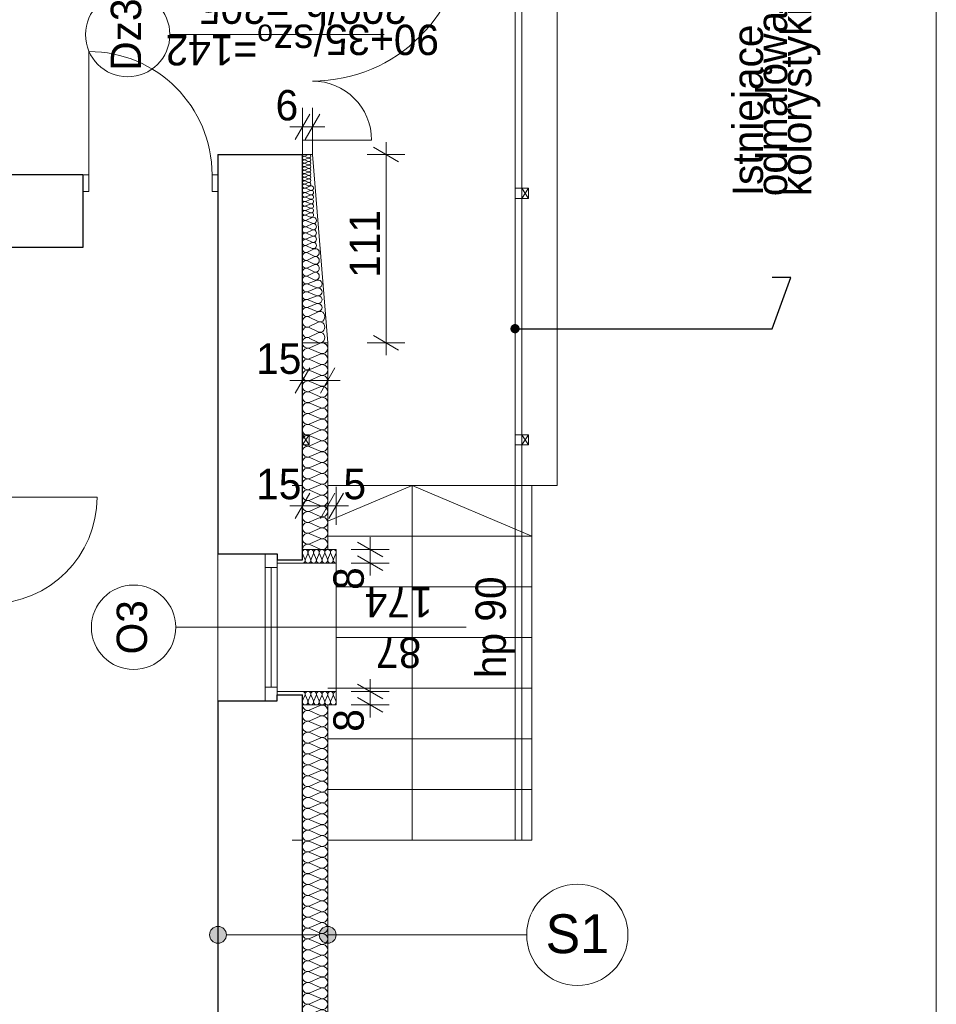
# Model space of a CAD drawing. Extents: x -21260 to 35740, y -2672 to 187028.
# Tile 65 of 120: x 30309 to 35740, y 52593 to 58424. Entities that reach past the tile are written whole.
import ezdxf

# ---------------------------------------------------------------- set-up
doc = ezdxf.new("R2010")
doc.units = 0
doc.header["$MEASUREMENT"] = 0
doc.linetypes.add('Krawędzie ukryte', pattern=[150, 100, -50])
for name, color, linetype, lineweight, true_color in [('arch izolacje_Nr_Pióra__3', 7, 'Continuous', 13, 0xff6600), ('Arch ocieplenie_Nr_Pióra__22', 7, 'Continuous', 9, 0x7f7f7f), ('INWENT.ŚCIANY_Nr_Pióra__2', 7, 'Continuous', 13, 0x7f7f7f)]:
    doc.layers.add(name, color=color, linetype=linetype, lineweight=lineweight, true_color=true_color)
for name, color, linetype in [('Arch ocieplenie', 7, 'Continuous'), ('Arch opisy', 7, 'Continuous'), ('Arch wymiary', 7, 'Continuous')]:
    doc.layers.add(name, color=color, linetype=linetype)
for name, color, linetype, lineweight in [('Arch opisy okien_Nr_Pióra__21', 7, 'Continuous', 13), ('Arch opisy_Nr_Pióra__1', 7, 'Continuous', 25), ('Arch opisy_Nr_Pióra__21', 7, 'Continuous', 13), ('ARCH TABELA_Nr_Pióra__21', 7, 'Continuous', 13), ('Arch wymiary_Nr_Pióra__5', 7, 'Continuous', 13), ('INWENT BALUSTRADY_Nr_Pióra__26', 5, 'Continuous', 13), ('INWENT OPISY_Nr_Pióra__21', 7, 'Continuous', 13), ('INWENT. DRZWI_Nr_Pióra__21', 7, 'Continuous', 13), ('INWENT. OKNA_Nr_Pióra__5', 7, 'Continuous', 13), ('INWENT.ŚCIANY_Nr_Pióra__1', 7, 'Continuous', 25), ('INWENT.ŚCIANY_Nr_Pióra__21', 7, 'Continuous', 13), ('Istniejące schody_Nr_Pióra__21', 7, 'Continuous', 13)]:
    doc.layers.add(name, color=color, linetype=linetype, lineweight=lineweight)
doc.styles.add('GENERATED_STYLE_1', font='txt')
doc.styles.add('GENERATED_STYLE_4', font='txt')
doc.styles.add('GENERATED_STYLE_6', font='txt')
doc.styles.add('GENERATED_STYLE_7', font='txt')
doc.dimstyles.new('GENERATED_STYLE__1', dxfattribs={"dimtxt": 179.999995, "dimasz": 114, "dimexe": 0.18, "dimexo": 0, "dimgap": 0.09, "dimtad": 1, "dimdec": 0, "dimlfac": 0.1, "dimzin": 0, "dimdsep": 46, "dimtxsty": 'GENERATED_STYLE_1', "dimblk": 'ARROWHEAD_2', "dimblk1": 'ARROWHEAD_2', "dimblk2": 'ARROWHEAD_2', "dimcen": 0.09, "dimclrd": 7, "dimclre": 7, "dimclrt": 7, "dimazin": 0, "dimtfac": 1, "dimtdec": 4, "dimtmove": 0, "dimatfit": 3, "dimfxl": 0, "dimtolj": 1, "dimtzin": 0, "dimarcsym": 0})
doc.dimstyles.new('GENERATED_STYLE__3', dxfattribs={"dimtxt": 179.999995, "dimasz": 114, "dimexe": 0.18, "dimexo": 0, "dimgap": 0.09, "dimtad": 1, "dimtih": 1, "dimtoh": 1, "dimdec": 0, "dimlfac": 0.1, "dimzin": 0, "dimdsep": 46, "dimtxsty": 'GENERATED_STYLE_1', "dimblk": 'ARROWHEAD_2', "dimblk1": 'ARROWHEAD_2', "dimblk2": 'ARROWHEAD_2', "dimcen": 0.09, "dimclrd": 7, "dimclre": 7, "dimclrt": 7, "dimazin": 0, "dimtfac": 1, "dimtdec": 4, "dimtmove": 0, "dimatfit": 3, "dimfxl": 0, "dimtolj": 1, "dimtzin": 0, "dimarcsym": 0})
doc.dimstyles.new('GENERATED_STYLE__6', dxfattribs={"dimtxt": 0.18, "dimasz": 109.44, "dimexe": 0.18, "dimexo": 0.0625, "dimgap": 0.09, "dimtad": 0, "dimtih": 1, "dimtoh": 1, "dimdec": 4, "dimzin": 0, "dimdsep": 46, "dimcen": 0.09, "dimadec": 0, "dimazin": 0, "dimtfac": 1, "dimtdec": 4, "dimtmove": 0, "dimatfit": 3, "dimldrblk": 'ARROWHEAD_11', "dimfxl": 0, "dimtolj": 1, "dimtzin": 0, "dimarcsym": 0})

# ---------------------------------------------------------------- blocks, each defined once
blk = doc.blocks.new('Izolacja cieplna 14_15', base_point=(31984.1, 56510.9))
at = {"layer": 'Arch ocieplenie_Nr_Pióra__22', "linetype": 'Continuous'}
for p, q in [((32089.4, 56508.1), (32028.8, 56481.3)), ((32028.8, 56475.9), (32089.4, 56449.1)), ((32089.4, 56443.7), (32028.8, 56416.9)), ((32028.8, 56411.4), (32089.4, 56384.6)), ((32089.4, 56379.2), (32028.8, 56352.4)), ((32028.8, 56347), (32089.4, 56320.1)), ((32089.4, 56314.7), (32028.8, 56287.9)), ((32028.8, 56282.5), (32089.4, 56255.7)), ((32089.4, 56250.3), (32028.8, 56223.4)), ((32028.8, 56218), (32089.4, 56191.2)), ((32089.4, 56185.8), (32028.8, 56159)), ((32028.8, 56153.5), (32089.4, 56126.7)), ((32089.4, 56121.3), (32028.8, 56094.5)), ((32028.8, 56089.1), (32089.4, 56062.2)), ((32089.4, 56056.8), (32028.8, 56030)), ((32028.8, 56024.6), (32089.4, 55997.8)), ((32089.4, 55992.4), (32028.8, 55965.5)), ((32028.8, 55960.1), (32089.4, 55933.3)), ((32089.4, 55927.9), (32028.8, 55901.1)), ((32028.8, 55895.6), (32089.4, 55868.8)), ((32089.4, 55863.4), (32028.8, 55836.6)), ((32028.8, 55831.2), (32089.4, 55804.4)), ((32089.4, 55798.9), (32028.8, 55772.1)), ((32028.8, 55766.7), (32089.4, 55739.9)), ((32089.4, 55734.5), (32028.8, 55707.6)), ((32028.8, 55702.2), (32089.4, 55675.4)), ((32089.4, 55670), (32028.8, 55643.2)), ((32028.8, 55637.8), (32089.4, 55610.9)), ((32089.4, 55605.5), (32028.8, 55578.7)), ((32028.8, 55573.3), (32089.4, 55546.5)), ((32089.4, 55541), (32028.8, 55514.2)), ((32028.8, 55508.8), (32089.4, 55482)), ((32089.4, 55476.6), (32028.8, 55449.7)), ((32028.8, 55444.3), (32089.4, 55417.5)), ((32089.4, 55412.1), (32028.8, 55385.3)), ((32028.8, 55379.9), (32089.4, 55353)), ((32089.4, 55347.6), (32028.8, 55320.8)), ((32028.8, 55315.4), (32089.4, 55288.6))]:
    blk.add_line(p, q, dxfattribs=at)
for centre, start_param, end_param in [((32016, 56510.9), 4.712389, 6.695979), ((32102.2, 56478.6), 5.870392, 9.837571), ((32016, 56446.4), 2.7288, 6.695979), ((32102.2, 56414.1), 5.870392, 9.837571), ((32016, 56381.9), 2.7288, 6.695979), ((32016, 56317.4), 2.7288, 6.695979), ((32102.2, 56349.7), 5.870392, 9.837571), ((32016, 56253), 2.7288, 6.695979), ((32102.2, 56285.2), 5.870392, 9.837571), ((32016, 56188.5), 2.7288, 6.695979), ((32102.2, 56220.7), 5.870392, 9.837571), ((32016, 56124), 2.7288, 6.695979), ((32102.2, 56156.3), 5.870392, 9.837571), ((32102.2, 56091.8), 5.870392, 9.837571), ((32016, 56059.5), 2.7288, 6.695979), ((32102.2, 56027.3), 5.870392, 9.837571), ((32016, 55995.1), 2.7288, 6.695979), ((32102.2, 55962.8), 5.870392, 9.837571), ((32016, 55930.6), 2.7288, 6.695979), ((32102.2, 55898.4), 5.870392, 9.837571), ((32016, 55866.1), 2.7288, 6.695979), ((32102.2, 55833.9), 5.870392, 9.837571), ((32016, 55801.6), 2.7288, 6.695979), ((32102.2, 55769.4), 5.870392, 9.837571), ((32016, 55737.2), 2.7288, 6.695979), ((32016, 55672.7), 2.7288, 6.695979), ((32102.2, 55704.9), 5.870392, 9.837571), ((32016, 55608.2), 2.7288, 6.695979), ((32102.2, 55640.5), 5.870392, 9.837571), ((32016, 55543.8), 2.7288, 6.695979), ((32102.2, 55576), 5.870392, 9.837571), ((32016, 55479.3), 2.7288, 6.695979), ((32102.2, 55511.5), 5.870392, 9.837571), ((32102.2, 55447), 5.870392, 9.837571), ((32016, 55414.8), 2.7288, 6.695979), ((32102.2, 55382.6), 5.870392, 9.837571), ((32016, 55350.3), 2.7288, 6.695979), ((32102.2, 55318.1), 5.870392, 9.837571), ((32016, 55285.9), 2.7288, 4.712389)]:
    blk.add_ellipse(centre, major_axis=(0, -32.2), ratio=0.989604, start_param=start_param, end_param=end_param, dxfattribs=at)
blk = doc.blocks.new('Izolacja cieplna 14_16', base_point=(31984.1, 51465.9))
at = {"layer": 'Arch ocieplenie_Nr_Pióra__22', "linetype": 'Continuous'}
for p, q in [((32028.8, 54336.3), (32089.4, 54363.1)), ((32089.4, 54304.1), (32028.8, 54330.9)), ((32028.8, 54271.9), (32089.4, 54298.7)), ((32089.4, 54239.7), (32028.8, 54266.5)), ((32028.8, 54207.5), (32089.4, 54234.3)), ((32089.4, 54175.2), (32028.8, 54202)), ((32028.8, 54143), (32089.4, 54169.8)), ((32089.4, 54110.8), (32028.8, 54137.6)), ((32028.8, 54078.6), (32089.4, 54105.4)), ((32089.4, 54046.3), (32028.8, 54073.1)), ((32028.8, 54014.1), (32089.4, 54040.9)), ((32089.4, 53981.9), (32028.8, 54008.7)), ((32028.8, 53949.7), (32089.4, 53976.5)), ((32089.4, 53917.5), (32028.8, 53944.3)), ((32028.8, 53885.2), (32089.4, 53912)), ((32089.4, 53853), (32028.8, 53879.8)), ((32028.8, 53820.8), (32089.4, 53847.6)), ((32089.4, 53788.6), (32028.8, 53815.4)), ((32028.8, 53756.3), (32089.4, 53783.1)), ((32089.4, 53724.1), (32028.8, 53750.9)), ((32028.8, 53691.9), (32089.4, 53718.7)), ((32089.4, 53659.7), (32028.8, 53686.5)), ((32028.8, 53627.5), (32089.4, 53654.3)), ((32089.4, 53595.2), (32028.8, 53622)), ((32028.8, 53563), (32089.4, 53589.8)), ((32089.4, 53530.8), (32028.8, 53557.6)), ((32028.8, 53498.6), (32089.4, 53525.4)), ((32089.4, 53466.3), (32028.8, 53493.1)), ((32028.8, 53434.1), (32089.4, 53460.9)), ((32089.4, 53401.9), (32028.8, 53428.7)), ((32028.8, 53369.7), (32089.4, 53396.5)), ((32089.4, 53337.5), (32028.8, 53364.3)), ((32028.8, 53305.2), (32089.4, 53332)), ((32089.4, 53273), (32028.8, 53299.8)), ((32028.8, 53240.8), (32089.4, 53267.6)), ((32089.4, 53208.6), (32028.8, 53235.4)), ((32028.8, 53176.3), (32089.4, 53203.1)), ((32089.4, 53144.1), (32028.8, 53170.9)), ((32028.8, 53111.9), (32089.4, 53138.7)), ((32089.4, 53079.7), (32028.8, 53106.5)), ((32028.8, 53047.5), (32089.4, 53074.3)), ((32089.4, 53015.2), (32028.8, 53042)), ((32028.8, 52983), (32089.4, 53009.8)), ((32089.4, 52950.8), (32028.8, 52977.6)), ((32028.8, 52918.6), (32089.4, 52945.4)), ((32089.4, 52886.3), (32028.8, 52913.1)), ((32028.8, 52854.1), (32089.4, 52880.9)), ((32089.4, 52821.9), (32028.8, 52848.7)), ((32028.8, 52789.7), (32089.4, 52816.5)), ((32089.4, 52757.5), (32028.8, 52784.3)), ((32028.8, 52725.2), (32089.4, 52752)), ((32089.4, 52693), (32028.8, 52719.8)), ((32028.8, 52660.8), (32089.4, 52687.6)), ((32089.4, 52628.6), (32028.8, 52655.4)), ((32028.8, 52596.3), (32089.4, 52623.1)), ((32089.4, 52564.1), (32028.8, 52590.9)), ((32028.8, 52531.9), (32089.4, 52558.7)), ((32089.4, 52499.7), (32028.8, 52526.5)), ((32028.8, 52467.4), (32089.4, 52494.3)), ((32089.4, 52435.2), (32028.8, 52462)), ((32028.8, 52403), (32089.4, 52429.8)), ((32089.4, 52370.8), (32028.8, 52397.6)), ((32028.8, 52338.6), (32089.4, 52365.4)), ((32089.4, 52306.3), (32028.8, 52333.1)), ((32028.8, 52274.1), (32089.4, 52300.9)), ((32089.4, 52241.9), (32028.8, 52268.7)), ((32028.8, 52209.7), (32089.4, 52236.5)), ((32089.4, 52177.5), (32028.8, 52204.3)), ((32028.8, 52145.2), (32089.4, 52172)), ((32089.4, 52113), (32028.8, 52139.8)), ((32028.8, 52080.8), (32089.4, 52107.6)), ((32089.4, 52048.6), (32028.8, 52075.4)), ((32028.8, 52016.3), (32089.4, 52043.1)), ((32089.4, 51984.1), (32028.8, 52010.9)), ((32028.8, 51951.9), (32089.4, 51978.7)), ((32089.4, 51919.7), (32028.8, 51946.5)), ((32028.8, 51887.4), (32089.4, 51914.3)), ((32089.4, 51855.2), (32028.8, 51882)), ((32028.8, 51823), (32089.4, 51849.8)), ((32089.4, 51790.8), (32028.8, 51817.6)), ((32028.8, 51758.6), (32089.4, 51785.4)), ((32089.4, 51726.3), (32028.8, 51753.1)), ((32028.8, 51694.1), (32089.4, 51720.9)), ((32089.4, 51661.9), (32028.8, 51688.7)), ((32028.8, 51629.7), (32089.4, 51656.5)), ((32089.4, 51597.5), (32028.8, 51624.3)), ((32028.8, 51565.2), (32089.4, 51592)), ((32089.4, 51533), (32028.8, 51559.8)), ((32028.8, 51500.8), (32089.4, 51527.6)), ((32089.4, 51468.6), (32028.8, 51495.4))]:
    blk.add_line(p, q, dxfattribs=at)
for centre, start_param, end_param in [((32016, 54365.9), 1.570796, 3.554385), ((32102.2, 54333.6), 2.728799, 6.695979), ((32016, 54301.4), 5.870392, 9.837571), ((32102.2, 54269.2), 2.728799, 6.695979), ((32016, 54237), 5.870392, 9.837571), ((32102.2, 54204.7), 2.728799, 6.695979), ((32016, 54172.5), 5.870392, 9.837571), ((32102.2, 54140.3), 2.728799, 6.695979), ((32016, 54108.1), 5.870392, 9.837571), ((32016, 54043.6), 5.870392, 9.837571), ((32102.2, 54075.9), 2.728799, 6.695979), ((32016, 53979.2), 5.870392, 9.837571), ((32102.2, 54011.4), 2.728799, 6.695979), ((32016, 53914.7), 5.870392, 9.837571), ((32102.2, 53947), 2.728799, 6.695979), ((32016, 53850.3), 5.870392, 9.837571), ((32102.2, 53882.5), 2.728799, 6.695979), ((32102.2, 53818.1), 2.728799, 6.695979), ((32016, 53785.9), 5.870392, 9.837571), ((32102.2, 53753.6), 2.728799, 6.695979), ((32016, 53721.4), 5.870392, 9.837571), ((32102.2, 53689.2), 2.728799, 6.695979), ((32016, 53657), 5.870392, 9.837571), ((32102.2, 53624.7), 2.728799, 6.695979), ((32016, 53592.5), 5.870392, 9.837571), ((32102.2, 53560.3), 2.728799, 6.695979), ((32016, 53528.1), 5.870392, 9.837571), ((32102.2, 53495.9), 2.728799, 6.695979), ((32016, 53463.6), 5.870392, 9.837571), ((32016, 53399.2), 5.870392, 9.837571), ((32102.2, 53431.4), 2.728799, 6.695979), ((32016, 53334.7), 5.870392, 9.837571), ((32102.2, 53367), 2.728799, 6.695979), ((32016, 53270.3), 5.870392, 9.837571), ((32102.2, 53302.5), 2.728799, 6.695979), ((32016, 53205.9), 5.870392, 9.837571), ((32102.2, 53238.1), 2.728799, 6.695979), ((32102.2, 53173.6), 2.728799, 6.695979), ((32016, 53141.4), 5.870392, 9.837571), ((32102.2, 53109.2), 2.728799, 6.695979), ((32016, 53077), 5.870392, 9.837571), ((32102.2, 53044.7), 2.728799, 6.695979), ((32016, 53012.5), 5.870392, 9.837571), ((32102.2, 52980.3), 2.728799, 6.695979), ((32016, 52948.1), 5.870392, 9.837571), ((32102.2, 52915.9), 2.728799, 6.695979), ((32016, 52883.6), 5.870392, 9.837571), ((32016, 52819.2), 5.870392, 9.837571), ((32102.2, 52851.4), 2.728799, 6.695979), ((32016, 52754.7), 5.870392, 9.837571), ((32102.2, 52787), 2.728799, 6.695979), ((32016, 52690.3), 5.870392, 9.837571), ((32102.2, 52722.5), 2.728799, 6.695979), ((32016, 52625.9), 5.870392, 9.837571), ((32102.2, 52658.1), 2.728799, 6.695979), ((32102.2, 52593.6), 2.728799, 6.695979), ((32016, 52561.4), 5.870392, 9.837571), ((32102.2, 52529.2), 2.728799, 6.695979), ((32016, 52497), 5.870392, 9.837571), ((32102.2, 52464.7), 2.728799, 6.695979), ((32016, 52432.5), 5.870392, 9.837571), ((32102.2, 52400.3), 2.728799, 6.695979), ((32016, 52368.1), 5.870392, 9.837571), ((32102.2, 52335.9), 2.728799, 6.695979), ((32016, 52303.6), 5.870392, 9.837571), ((32102.2, 52271.4), 2.728799, 6.695979), ((32016, 52239.2), 5.870392, 9.837571), ((32016, 52174.7), 5.870392, 9.837571), ((32102.2, 52207), 2.728799, 6.695979), ((32016, 52110.3), 5.870392, 9.837571), ((32102.2, 52142.5), 2.728799, 6.695979), ((32016, 52045.9), 5.870392, 9.837571), ((32102.2, 52078.1), 2.728799, 6.695979), ((32016, 51981.4), 5.870392, 9.837571), ((32102.2, 52013.6), 2.728799, 6.695979), ((32102.2, 51949.2), 2.728799, 6.695979), ((32016, 51917), 5.870392, 9.837571), ((32102.2, 51884.7), 2.728799, 6.695979), ((32016, 51852.5), 5.870392, 9.837571), ((32102.2, 51820.3), 2.728799, 6.695979), ((32016, 51788.1), 5.870392, 9.837571), ((32102.2, 51755.9), 2.728799, 6.695979), ((32016, 51723.6), 5.870392, 9.837571), ((32102.2, 51691.4), 2.728799, 6.695979), ((32016, 51659.2), 5.870392, 9.837571), ((32016, 51594.7), 5.870392, 9.837571), ((32102.2, 51627), 2.728799, 6.695979), ((32016, 51530.3), 5.870392, 9.837571), ((32102.2, 51562.5), 2.728799, 6.695979), ((32016, 51465.9), 5.870392, 7.853982), ((32102.2, 51498.1), 2.728799, 6.695979)]:
    blk.add_ellipse(centre, major_axis=(0, 32.2), ratio=0.990053, start_param=start_param, end_param=end_param, dxfattribs=at)
blk = doc.blocks.new('Izolacja cieplna 14_97', base_point=(32184.1, 54445.9))
at = {"layer": 'Arch ocieplenie_Nr_Pióra__22', "linetype": 'Continuous'}
for p, q in [((31999.3, 54422), (31985.5, 54389.7)), ((32016, 54389.7), (32002.1, 54422)), ((32032.7, 54422), (32018.8, 54389.7)), ((32049.3, 54389.7), (32035.5, 54422)), ((32066, 54422), (32052.1, 54389.7)), ((32082.7, 54389.7), (32068.8, 54422)), ((32099.3, 54422), (32085.5, 54389.7)), ((32116, 54389.7), (32102.1, 54422)), ((32132.7, 54422), (32118.8, 54389.7)), ((32149.3, 54389.7), (32135.5, 54422)), ((32166, 54422), (32152.1, 54389.7)), ((32182.7, 54389.7), (32168.8, 54422))]:
    blk.add_line(p, q, dxfattribs=at)
for centre, start_param, end_param in [((31984.1, 54428.8), 1.158004, 3.141593), ((32017.4, 54428.8), 1.158004, 5.125183), ((32050.7, 54428.8), 1.158004, 5.125183), ((32084.1, 54428.8), 1.158004, 5.125183), ((32117.4, 54428.8), 1.158004, 5.125183), ((32150.7, 54428.8), 1.158004, 5.125183), ((32184.1, 54428.8), 3.141593, 5.125182), ((32000.7, 54382.9), 4.299595, 8.266775), ((32034.1, 54382.9), 4.299595, 8.266775), ((32067.4, 54382.9), 4.299595, 8.266775), ((32100.7, 54382.9), 4.299595, 8.266775), ((32134.1, 54382.9), 4.299595, 8.266775), ((32167.4, 54382.9), 4.299595, 8.266775)]:
    blk.add_ellipse(centre, major_axis=(0, -17), ratio=0.979571, start_param=start_param, end_param=end_param, dxfattribs=at)
blk = doc.blocks.new('Izolacja cieplna 14_98', base_point=(32184.1, 55205.9))
at = {"layer": 'Arch ocieplenie_Nr_Pióra__22', "linetype": 'Continuous'}
for p, q in [((31999.3, 55229.7), (31985.5, 55262)), ((32016, 55262), (32002.1, 55229.7)), ((32032.7, 55229.7), (32018.8, 55262)), ((32049.3, 55262), (32035.5, 55229.7)), ((32066, 55229.7), (32052.1, 55262)), ((32082.7, 55262), (32068.8, 55229.7)), ((32099.3, 55229.7), (32085.5, 55262)), ((32116, 55262), (32102.1, 55229.7)), ((32132.7, 55229.7), (32118.8, 55262)), ((32149.3, 55262), (32135.5, 55229.7)), ((32166, 55229.7), (32152.1, 55262)), ((32182.7, 55262), (32168.8, 55229.7))]:
    blk.add_line(p, q, dxfattribs=at)
for centre, start_param, end_param in [((32000.7, 55268.8), 1.158003, 5.125183), ((32034.1, 55268.8), 1.158003, 5.125183), ((32067.4, 55268.8), 1.158003, 5.125183), ((32100.7, 55268.8), 1.158003, 5.125183), ((32134.1, 55268.8), 1.158003, 5.125183), ((32167.4, 55268.8), 1.158003, 5.125183), ((31984.1, 55222.9), 6.283185, 8.266774), ((32017.4, 55222.9), 4.299595, 8.266774), ((32050.7, 55222.9), 4.299595, 8.266774), ((32084.1, 55222.9), 4.299595, 8.266774), ((32117.4, 55222.9), 4.299595, 8.266774), ((32150.7, 55222.9), 4.299595, 8.266774), ((32184.1, 55222.9), 4.299596, 6.283185)]:
    blk.add_ellipse(centre, major_axis=(0, -17), ratio=0.979571, start_param=start_param, end_param=end_param, dxfattribs=at)
blk = doc.blocks.new('Izolacja cieplna 14_99', base_point=(31984.1, 56510.9))
at = {"layer": 'Arch ocieplenie_Nr_Pióra__22', "linetype": 'Continuous'}
for p, q in [((32023.8, 56668.3), (32077.7, 56694.1)), ((32077.7, 56637.3), (32023.8, 56663.1)), ((32023.8, 56606.4), (32077.7, 56632.1)), ((32077.7, 56575.4), (32023.8, 56601.2)), ((32023.8, 56544.4), (32077.7, 56570.2)), ((32077.7, 56513.5), (32023.8, 56539.2))]:
    blk.add_line(p, q, dxfattribs=at)
for centre, start_param, end_param in [((32012.4, 56696.7), 1.570796, 3.554385), ((32089.1, 56665.7), 2.728799, 6.695979), ((32012.4, 56634.7), 5.870392, 9.837571), ((32089.1, 56603.8), 2.728799, 6.695979), ((32012.4, 56572.8), 5.870392, 9.837571), ((32089.1, 56541.8), 2.728799, 6.695979), ((32012.4, 56510.9), 5.870392, 7.853982)]:
    blk.add_ellipse(centre, major_axis=(0, 31), ratio=0.915573, start_param=start_param, end_param=end_param, dxfattribs=at)
blk = doc.blocks.new('Izolacja cieplna 14_100', base_point=(31984.1, 56696.7))
at = {"layer": 'Arch ocieplenie_Nr_Pióra__22', "linetype": 'Continuous'}
for p, q in [((32018.8, 56861.2), (32066, 56880.6)), ((32066, 56838), (32018.8, 56857.3)), ((32018.8, 56814.8), (32066, 56834.1)), ((32066, 56791.6), (32018.8, 56810.9)), ((32018.8, 56768.3), (32066, 56787.7)), ((32066, 56745.1), (32018.8, 56764.4)), ((32018.8, 56721.9), (32066, 56741.2)), ((32066, 56698.6), (32018.8, 56718))]:
    blk.add_line(p, q, dxfattribs=at)
for centre, start_param, end_param in [((32008.9, 56836.1), 4.299595, 8.266774), ((32008.9, 56882.5), 6.283185, 8.266774), ((32075.9, 56859.3), 1.158003, 5.125183), ((32008.9, 56789.6), 4.299595, 8.266774), ((32075.9, 56812.8), 1.158003, 5.125183), ((32008.9, 56743.1), 4.299595, 8.266774), ((32075.9, 56766.4), 1.158003, 5.125183), ((32075.9, 56719.9), 1.158003, 5.125183), ((32008.9, 56696.7), 4.299596, 6.283185)]:
    blk.add_ellipse(centre, major_axis=(-24.8, 0), ratio=0.936173, start_param=start_param, end_param=end_param, dxfattribs=at)
blk = doc.blocks.new('Izolacja cieplna 14_101', base_point=(31984.1, 56882.5))
at = {"layer": 'Arch ocieplenie_Nr_Pióra__22', "linetype": 'Continuous'}
for p, q in [((32013.9, 57047.1), (32054.3, 57066.4)), ((32054.3, 57023.8), (32013.9, 57043.2)), ((32013.9, 57000.6), (32054.3, 57019.9)), ((32054.3, 56977.4), (32013.9, 56996.7)), ((32013.9, 56954.2), (32054.3, 56973.5)), ((32054.3, 56930.9), (32013.9, 56950.3)), ((32013.9, 56907.7), (32054.3, 56927)), ((32054.3, 56884.5), (32013.9, 56903.8))]:
    blk.add_line(p, q, dxfattribs=at)
for centre, start_param, end_param in [((32005.3, 57021.9), 5.870392, 9.837571), ((32005.3, 57068.4), 1.570796, 3.554385), ((32062.8, 57045.1), 2.728799, 6.695979), ((32005.3, 56975.4), 5.870392, 9.837571), ((32062.8, 56998.7), 2.728799, 6.695979), ((32062.8, 56952.2), 2.728799, 6.695979), ((32005.3, 56929), 5.870392, 9.837571), ((32062.8, 56905.8), 2.728799, 6.695979), ((32005.3, 56882.5), 5.870392, 7.853982)]:
    blk.add_ellipse(centre, major_axis=(0, 23.2), ratio=0.915593, start_param=start_param, end_param=end_param, dxfattribs=at)
blk = doc.blocks.new('Izolacja cieplna 14_102', base_point=(31984.1, 57068.4))
at = {"layer": 'Arch ocieplenie_Nr_Pióra__22', "linetype": 'Continuous'}
for p, q in [((32008.9, 57237.2), (32042.6, 57252.6)), ((32042.6, 57218.6), (32008.9, 57234)), ((32008.9, 57200), (32042.6, 57215.5)), ((32042.6, 57181.4), (32008.9, 57196.9)), ((32008.9, 57162.8), (32042.6, 57178.3)), ((32042.6, 57144.2), (32008.9, 57159.7)), ((32008.9, 57125.7), (32042.6, 57141.1)), ((32042.6, 57107.1), (32008.9, 57122.5)), ((32008.9, 57088.5), (32042.6, 57104)), ((32042.6, 57069.9), (32008.9, 57085.4))]:
    blk.add_line(p, q, dxfattribs=at)
for centre, start_param, end_param in [((32001.8, 57217), 5.870392, 9.837571), ((32001.8, 57254.2), 1.570796, 3.554385), ((32049.7, 57235.6), 2.728799, 6.695979), ((32049.7, 57198.4), 2.728799, 6.695979), ((32001.8, 57179.9), 5.870392, 9.837571), ((32001.8, 57142.7), 5.870392, 9.837571), ((32049.7, 57161.3), 2.728799, 6.695979), ((32001.8, 57105.5), 5.870392, 9.837571), ((32001.8, 57068.4), 5.870392, 7.853982), ((32049.7, 57124.1), 2.728799, 6.695979), ((32049.7, 57086.9), 2.728799, 6.695979)]:
    blk.add_ellipse(centre, major_axis=(0, 18.6), ratio=0.953756, start_param=start_param, end_param=end_param, dxfattribs=at)
blk = doc.blocks.new('Izolacja cieplna 14_103', base_point=(31984.1, 57254.2))
at = {"layer": 'Arch ocieplenie_Nr_Pióra__22', "linetype": 'Continuous'}
for p, q in [((32003.9, 57427.9), (32030.9, 57438.9)), ((32030.9, 57414.6), (32003.9, 57425.6)), ((32003.9, 57401.3), (32030.9, 57412.4)), ((32030.9, 57388), (32003.9, 57399.1)), ((32003.9, 57374.8), (32030.9, 57385.8)), ((32030.9, 57361.5), (32003.9, 57372.5)), ((32003.9, 57348.2), (32030.9, 57359.3)), ((32030.9, 57334.9), (32003.9, 57346)), ((32003.9, 57321.7), (32030.9, 57332.7)), ((32030.9, 57308.4), (32003.9, 57319.4)), ((32003.9, 57295.1), (32030.9, 57306.2)), ((32030.9, 57281.9), (32003.9, 57292.9)), ((32003.9, 57268.6), (32030.9, 57279.6)), ((32030.9, 57255.3), (32003.9, 57266.3))]:
    blk.add_line(p, q, dxfattribs=at)
for centre, start_param, end_param in [((31998.2, 57440), 6.283185, 8.266774), ((32036.6, 57426.7), 1.158003, 5.125183), ((31998.2, 57413.5), 4.299595, 8.266774), ((31998.2, 57386.9), 4.299595, 8.266774), ((32036.6, 57400.2), 1.158003, 5.125183), ((32036.6, 57373.7), 1.158003, 5.125183), ((31998.2, 57360.4), 4.299595, 8.266774), ((31998.2, 57333.8), 4.299595, 8.266774), ((31998.2, 57307.3), 4.299595, 8.266774), ((32036.6, 57347.1), 1.158003, 5.125183), ((32036.6, 57320.6), 1.158003, 5.125183), ((31998.2, 57280.7), 4.299595, 8.266774), ((31998.2, 57254.2), 4.299596, 6.283185), ((32036.6, 57294), 1.158003, 5.125183), ((32036.6, 57267.5), 1.158003, 5.125183)]:
    blk.add_ellipse(centre, major_axis=(-14.2, 0), ratio=0.936131, start_param=start_param, end_param=end_param, dxfattribs=at)
blk = doc.blocks.new('Izolacja cieplna 14_104', base_point=(31984.1, 57440))
at = {"layer": 'Arch ocieplenie_Nr_Pióra__22', "linetype": 'Continuous'}
for p, q in [((31999, 57616.4), (32019.2, 57625)), ((32019.2, 57606.1), (31999, 57614.7)), ((31999, 57595.7), (32019.2, 57604.3)), ((32019.2, 57585.4), (31999, 57594)), ((31999, 57575.1), (32019.2, 57583.7)), ((32019.2, 57564.8), (31999, 57573.4)), ((31999, 57554.5), (32019.2, 57563)), ((32019.2, 57544.1), (31999, 57552.7)), ((31999, 57533.8), (32019.2, 57542.4)), ((32019.2, 57523.5), (31999, 57532.1)), ((31999, 57513.2), (32019.2, 57521.7)), ((32019.2, 57502.8), (31999, 57511.4)), ((31999, 57492.5), (32019.2, 57501.1)), ((32019.2, 57482.2), (31999, 57490.8)), ((31999, 57471.9), (32019.2, 57480.5)), ((32019.2, 57461.5), (31999, 57470.1)), ((31999, 57451.2), (32019.2, 57459.8)), ((32019.2, 57440.9), (31999, 57449.5))]:
    blk.add_line(p, q, dxfattribs=at)
for centre, start_param, end_param in [((31994.7, 57605.2), 4.299595, 8.266774), ((31994.7, 57625.9), 6.283185, 8.266774), ((32023.4, 57615.5), 1.158003, 5.125183), ((31994.7, 57584.6), 4.299595, 8.266774), ((31994.7, 57563.9), 4.299595, 8.266774), ((31994.7, 57543.3), 4.299595, 8.266774), ((32023.4, 57594.9), 1.158003, 5.125183), ((32023.4, 57574.2), 1.158003, 5.125183), ((32023.4, 57553.6), 1.158003, 5.125183), ((31994.7, 57522.6), 4.299595, 8.266774), ((31994.7, 57502), 4.299595, 8.266774), ((32023.4, 57532.9), 1.158003, 5.125183), ((32023.4, 57512.3), 1.158003, 5.125183), ((32023.4, 57491.6), 1.158003, 5.125183), ((31994.7, 57481.3), 4.299595, 8.266774), ((31994.7, 57460.7), 4.299595, 8.266774), ((31994.7, 57440), 4.299596, 6.283185), ((32023.4, 57471), 1.158003, 5.125183), ((32023.4, 57450.3), 1.158003, 5.125183)]:
    blk.add_ellipse(centre, major_axis=(-10.6, 0), ratio=0.970774, start_param=start_param, end_param=end_param, dxfattribs=at)
blk = doc.blocks.new('Linia_15', base_point=(32134.1, 53004.8))
at = {"layer": 'Arch opisy_Nr_Pióra__21', "linetype": 'Continuous'}
blk.add_line((32134.1, 53004.8), (33313.1, 53004.8), dxfattribs=at)
blk.add_circle((33613.1, 53004.8), 300, dxfattribs=at)
blk = doc.blocks.new('Linia_16', base_point=(31484.1, 53004.8))
at = {"layer": 'Arch opisy_Nr_Pióra__21', "linetype": 'Continuous'}
for points in [[(31534.1, 53004.8), (31530.3, 53023.9), (31519.4, 53040.2), (31503.2, 53051), (31484.1, 53054.8), (31464.9, 53051), (31448.7, 53040.2), (31437.9, 53023.9), (31434.1, 53004.8), (31437.9, 52985.7), (31448.7, 52969.5), (31464.9, 52958.6), (31484.1, 52954.8), (31503.2, 52958.6), (31519.4, 52969.5), (31530.3, 52985.7)], [(32184.1, 53004.8), (32180.3, 53023.9), (32169.4, 53040.2), (32153.2, 53051), (32134.1, 53054.8), (32114.9, 53051), (32098.7, 53040.2), (32087.9, 53023.9), (32084.1, 53004.8), (32087.9, 52985.7), (32098.7, 52969.5), (32114.9, 52958.6), (32134.1, 52954.8), (32153.2, 52958.6), (32169.4, 52969.5), (32180.3, 52985.7)]]:
    blk.add_hatch(color=256, dxfattribs=at).paths.add_polyline_path(points, flags=0)
blk.add_line((31534.1, 53004.8), (32084.1, 53004.8), dxfattribs=at)
for centre in [(31484.1, 53004.8), (32134.1, 53004.8)]:
    blk.add_circle(centre, 50, dxfattribs=at)
blk = doc.blocks.new('*D498')
at = {"layer": 'Arch wymiary_Nr_Pióra__5', "linetype": 'Continuous'}
for p, q in [((31940.8, 57714.3), (32027.4, 57864.3)), ((31984.1, 57676.8), (31984.1, 57901.8)), ((32087.4, 57864.3), (32000.8, 57714.3)), ((32044.1, 57676.8), (32044.1, 57901.8)), ((31910.7, 57789.3), (31984.1, 57789.3)), ((31984.1, 57789.3), (32044.1, 57789.3)), ((32044.1, 57789.3), (32117.4, 57789.3))]:
    blk.add_line(p, q, dxfattribs=at)
at = {"layer": 'Arch wymiary_Nr_Pióra__5', "insert": (31825.5, 57825.3), "char_height": 180, "attachment_point": 7, "style": 'GENERATED_STYLE_1'}
blk.add_mtext('{6}', dxfattribs=at)
blk = doc.blocks.new('ARROWHEAD_2')
at = {"color": 0, "linetype": 'Continuous', "lineweight": 0}
for p, q in [((-0.378, -0.655), (0.378, 0.655)), ((0, 0), (-1, 0))]:
    blk.add_line(p, q, dxfattribs=at)
blk = doc.blocks.new('*D499')
at = {"layer": 'Arch wymiary_Nr_Pióra__5', "linetype": 'Continuous'}
for p, q in [((31984.1, 56175.7), (31984.1, 56400.7)), ((32134.1, 56175.7), (32134.1, 56400.7)), ((32027.4, 56363.2), (31940.8, 56213.2)), ((32090.8, 56213.2), (32177.4, 56363.2)), ((31910.7, 56288.2), (31984.1, 56288.2)), ((31984.1, 56288.2), (32134.1, 56288.2)), ((32134.1, 56288.2), (32207.4, 56288.2))]:
    blk.add_line(p, q, dxfattribs=at)
at = {"layer": 'Arch wymiary_Nr_Pióra__5', "insert": (31710.3, 56324.2), "char_height": 180, "attachment_point": 7, "style": 'GENERATED_STYLE_1'}
blk.add_mtext('{15}', dxfattribs=at)
blk = doc.blocks.new('*D500')
at = {"layer": 'Arch wymiary_Nr_Pióra__5', "linetype": 'Continuous'}
for p, q in [((32479.6, 57625.9), (32479.6, 57699.2)), ((32592.1, 57625.9), (32367.1, 57625.9)), ((32554.6, 57582.6), (32404.6, 57669.2)), ((32479.6, 56510.9), (32479.6, 57625.9)), ((32592.1, 56510.9), (32367.1, 56510.9)), ((32404.6, 56554.2), (32554.6, 56467.6)), ((32479.6, 56437.5), (32479.6, 56510.9))]:
    blk.add_line(p, q, dxfattribs=at)
at = {"layer": 'Arch wymiary_Nr_Pióra__5', "insert": (32443.6, 56895.6), "char_height": 180, "attachment_point": 7, "rotation": 90, "style": 'GENERATED_STYLE_1'}
blk.add_mtext('{111}', dxfattribs=at)
blk = doc.blocks.new('*D501')
at = {"layer": 'Arch wymiary_Nr_Pióra__5', "linetype": 'Continuous'}
for p, q in [((32386.4, 55285.9), (32386.4, 55359.2)), ((32498.9, 55285.9), (32273.9, 55285.9)), ((32311.4, 55329.2), (32461.4, 55242.6)), ((32386.4, 55205.9), (32386.4, 55285.9)), ((32461.4, 55162.6), (32311.4, 55249.2)), ((32498.9, 55205.9), (32273.9, 55205.9)), ((32386.4, 55132.5), (32386.4, 55205.9))]:
    blk.add_line(p, q, dxfattribs=at)
at = {"layer": 'Arch wymiary_Nr_Pióra__5', "insert": (32350.4, 55047.3), "char_height": 180, "attachment_point": 7, "rotation": 90, "style": 'GENERATED_STYLE_1'}
blk.add_mtext('{8}', dxfattribs=at)
blk = doc.blocks.new('*D502')
at = {"layer": 'Arch wymiary_Nr_Pióra__5', "linetype": 'Continuous'}
for p, q in [((32311.4, 54489.2), (32461.4, 54402.6)), ((32386.4, 54445.9), (32386.4, 54519.2)), ((32498.9, 54445.9), (32273.9, 54445.9)), ((32461.4, 54322.6), (32311.4, 54409.2)), ((32386.4, 54365.9), (32386.4, 54445.9)), ((32498.9, 54365.9), (32273.9, 54365.9)), ((32386.4, 54292.5), (32386.4, 54365.9))]:
    blk.add_line(p, q, dxfattribs=at)
at = {"layer": 'Arch wymiary_Nr_Pióra__5', "insert": (32350.4, 54207.3), "char_height": 180, "attachment_point": 7, "rotation": 90, "style": 'GENERATED_STYLE_1'}
blk.add_mtext('{8}', dxfattribs=at)
blk = doc.blocks.new('*D503')
at = {"layer": 'Arch wymiary_Nr_Pióra__5', "linetype": 'Continuous'}
for p, q in [((31984.1, 55433.4), (31984.1, 55658.4)), ((32134.1, 55433.4), (32134.1, 55658.4)), ((32027.4, 55620.9), (31940.8, 55470.9)), ((32090.8, 55470.9), (32177.4, 55620.9)), ((31910.7, 55545.9), (31984.1, 55545.9)), ((31984.1, 55545.9), (32134.1, 55545.9))]:
    blk.add_line(p, q, dxfattribs=at)
at = {"layer": 'Arch wymiary_Nr_Pióra__5', "char_height": 180, "attachment_point": 7, "style": 'GENERATED_STYLE_1'}
for s, insert in [('{15}', (31710.3, 55581.9)), ('{5}', (32227.4, 55581.9))]:
    blk.add_mtext(s, dxfattribs=dict(at, insert=insert))
blk = doc.blocks.new('*D504')
at = {"layer": 'Arch wymiary_Nr_Pióra__5', "linetype": 'Continuous'}
for p, q in [((32134.1, 55433.4), (32134.1, 55658.4)), ((32184.1, 55433.4), (32184.1, 55658.4)), ((32090.8, 55470.9), (32177.4, 55620.9)), ((32227.4, 55620.9), (32140.8, 55470.9)), ((32134.1, 55545.9), (32184.1, 55545.9)), ((32184.1, 55545.9), (32257.4, 55545.9))]:
    blk.add_line(p, q, dxfattribs=at)
at = {"layer": 'Arch wymiary_Nr_Pióra__5', "char_height": 180, "attachment_point": 7, "style": 'GENERATED_STYLE_1'}
for s, insert in [('{15}', (31710.3, 55581.9)), ('{5}', (32227.4, 55581.9))]:
    blk.add_mtext(s, dxfattribs=dict(at, insert=insert))
blk = doc.blocks.new('ARROWHEAD_11')
at = {"color": 0, "linetype": 'Continuous', "lineweight": 0}
blk.add_line((0, 0), (-1, 0), dxfattribs=at)
at = {"color": 0, "linetype": 'Continuous', "lineweight": 0, "const_width": 0.25, "flags": 128}
blk.add_lwpolyline([(-0.125, 0, 1), (0.125, 0, 1)], format="xyb", close=True, dxfattribs=at)

msp = doc.modelspace()

# ---------------------------------------------------------------- linework, layer by layer
at = {"layer": 'arch izolacje_Nr_Pióra__3', "linetype": 'Continuous'}
for p, q in [((32044.1, 57625.9), (31984.1, 57625.9)), ((32134.1, 56510.9), (32044.1, 57625.9)), ((32134.1, 56510.9), (31984.1, 56510.9)), ((32134.1, 56510.9), (32134.1, 55285.9)), ((32134.1, 56510.9), (32134.1, 55285.9)), ((32184.1, 55285.9), (31984.1, 55285.9)), ((32184.1, 55205.9), (32184.1, 55285.9)), ((32134.1, 55205.9), (31834.1, 55205.9)), ((31834.1, 55205.9), (32184.1, 55205.9)), ((32184.1, 54445.9), (32184.1, 55205.9)), ((32134.1, 54445.9), (31834.1, 54445.9)), ((32184.1, 54445.9), (31834.1, 54445.9)), ((32184.1, 54445.9), (32184.1, 54365.9)), ((32184.1, 54365.9), (31984.1, 54365.9)), ((32134.1, 51315.9), (32134.1, 54365.9)), ((32134.1, 54365.9), (32134.1, 51315.9))]:
    msp.add_line(p, q, dxfattribs=at)
at = {"layer": 'Arch opisy okien_Nr_Pióra__21', "linetype": 'Continuous'}
for centre in [(30949.1, 58335.9), (30984.1, 54825.9)]:
    msp.add_circle(centre, 250, dxfattribs=at)
at = {"layer": 'ARCH TABELA_Nr_Pióra__21', "linetype": 'Continuous'}
msp.add_line((35740.1, 67028.4), (35740.1, 37328.4), dxfattribs=at)
at = {"layer": 'INWENT BALUSTRADY_Nr_Pióra__26', "linetype": 'Continuous'}
for p, q in [((33244.1, 59125.9), (33244.1, 53565.9)), ((33284.1, 59125.9), (33284.1, 53565.9)), ((33284.1, 57425.9), (33244.1, 57425.9)), ((33244.1, 57425.9), (33244.1, 57365.9)), ((33284.1, 57365.9), (33284.1, 57425.9)), ((33284.1, 57425.9), (33284.1, 57365.9)), ((33244.1, 57365.9), (33284.1, 57365.9)), ((33284.1, 55965.9), (33244.1, 55965.9)), ((33244.1, 55965.9), (33244.1, 55905.9)), ((33284.1, 55905.9), (33284.1, 55965.9)), ((33284.1, 55965.9), (33284.1, 55905.9)), ((33244.1, 55905.9), (33284.1, 55905.9))]:
    msp.add_line(p, q, dxfattribs=at)
at = {"layer": 'INWENT OPISY_Nr_Pióra__21', "linetype": 'Continuous'}
for p, q in [((32469.1, 58335.9), (31199.1, 58335.9)), ((31234.1, 54825.9), (32954.1, 54825.9))]:
    msp.add_line(p, q, dxfattribs=at)
at = {"layer": 'INWENT. DRZWI_Nr_Pióra__21', "linetype": 'Continuous'}
for p, q in [((30719.1, 57505.9), (30719.1, 58235.9)), ((32044.1, 57710.9), (31984.1, 57710.9)), ((31984.1, 57710.9), (31984.1, 57625.9)), ((32044.1, 57625.9), (32044.1, 57710.9)), ((32394.1, 57710.9), (32044.1, 57710.9)), ((31984.1, 57625.9), (32044.1, 57625.9)), ((30719.1, 57505.9), (30684.1, 57505.9)), ((30719.1, 57505.9), (30719.1, 57405.9)), ((31449.1, 57505.9), (31449.1, 57405.9)), ((31449.1, 57505.9), (31484.1, 57505.9)), ((30719.1, 57405.9), (30684.1, 57405.9)), ((31449.1, 57405.9), (31484.1, 57405.9)), ((30137.5, 55596.3), (30767.5, 55596.3))]:
    msp.add_line(p, q, dxfattribs=at)
for centre, radius, start, end in [((32044.1, 58960.9), 900, 270, 0), ((30719.1, 57505.9), 730, 0, 90), ((32044.1, 57710.9), 350, 0, 90), ((30137.5, 55596.3), 630, 270, 0)]:
    msp.add_arc(centre, radius, start, end, dxfattribs=at)
at = {"layer": 'INWENT. OKNA_Nr_Pióra__5', "linetype": 'Continuous'}
for p, q in [((31764.1, 55260.9), (31764.1, 54390.9)), ((31834.1, 55260.9), (31764.1, 55260.9)), ((31834.1, 54390.9), (31834.1, 55260.9)), ((31834.1, 55180.9), (31764.1, 55180.9)), ((31799.1, 54470.9), (31799.1, 55180.9)), ((31834.1, 54470.9), (31764.1, 54470.9)), ((31834.1, 54390.9), (31764.1, 54390.9))]:
    msp.add_line(p, q, dxfattribs=at)
at = {"layer": 'INWENT.ŚCIANY_Nr_Pióra__1', "linetype": 'Continuous'}
for p, q in [((31484.1, 57625.9), (31984.1, 57625.9)), ((31484.1, 57625.9), (31484.1, 57505.9)), ((31984.1, 55225.9), (31984.1, 57625.9)), ((30684.1, 57505.9), (26642.5, 57505.9)), ((30684.1, 57505.9), (30684.1, 57075.9)), ((31484.1, 57505.9), (31484.1, 57075.9)), ((30684.1, 57075.9), (30137.5, 57075.9)), ((31484.1, 57075.9), (31484.1, 55260.9)), ((31484.1, 55260.9), (31834.1, 55260.9)), ((31834.1, 55260.9), (31834.1, 55225.9)), ((31834.1, 55225.9), (31984.1, 55225.9)), ((31834.1, 54390.9), (31834.1, 54425.9)), ((31834.1, 54425.9), (31984.1, 54425.9)), ((31984.1, 51465.9), (31984.1, 54425.9)), ((31484.1, 54390.9), (31484.1, 51965.9)), ((31484.1, 54390.9), (31834.1, 54390.9))]:
    msp.add_line(p, q, dxfattribs=at)
at = {"layer": 'INWENT.ŚCIANY_Nr_Pióra__2', "linetype": 'Krawędzie ukryte'}
for p, q in [((33324.1, 57425.9), (33284.1, 57425.9)), ((33324.1, 57425.9), (33284.1, 57365.9)), ((33284.1, 57425.9), (33324.1, 57365.9)), ((33324.1, 57365.9), (33324.1, 57425.9)), ((33284.1, 57365.9), (33324.1, 57365.9)), ((32024.1, 55965.9), (31984.1, 55965.9)), ((31984.1, 55965.9), (31984.1, 55905.9)), ((32024.1, 55965.9), (31984.1, 55905.9)), ((31984.1, 55965.9), (32024.1, 55905.9)), ((32024.1, 55905.9), (32024.1, 55965.9)), ((33324.1, 55965.9), (33284.1, 55965.9)), ((33324.1, 55965.9), (33284.1, 55905.9)), ((33284.1, 55965.9), (33324.1, 55905.9)), ((33324.1, 55905.9), (33324.1, 55965.9)), ((31984.1, 55905.9), (32024.1, 55905.9)), ((33284.1, 55905.9), (33324.1, 55905.9))]:
    msp.add_line(p, q, dxfattribs=at)
at = {"layer": 'INWENT.ŚCIANY_Nr_Pióra__21', "linetype": 'Continuous'}
msp.add_line((31484.1, 54390.9), (31484.1, 55260.9), dxfattribs=at)
at = {"layer": 'Istniejące schody_Nr_Pióra__21', "linetype": 'Continuous'}
for p, q in [((33494.1, 59345.9), (33494.1, 55665.9)), ((33494.1, 55665.9), (32134.1, 55665.9)), ((32634.1, 55665.9), (32134.1, 55454.6)), ((32634.1, 53565.9), (32634.1, 55665.9)), ((32634.1, 55665.9), (33344.1, 55365.9)), ((33344.1, 53565.9), (33344.1, 55665.9)), ((33344.1, 55365.9), (32134.1, 55365.9)), ((33344.1, 55065.9), (32184.1, 55065.9)), ((33344.1, 54765.9), (32184.1, 54765.9)), ((33344.1, 54465.9), (32134.1, 54465.9)), ((33344.1, 54165.9), (32134.1, 54165.9)), ((33344.1, 53865.9), (32134.1, 53865.9)), ((33344.1, 53565.9), (32134.1, 53565.9))]:
    msp.add_line(p, q, dxfattribs=at)
at = {"layer": 'Istniejące schody_Nr_Pióra__21', "linetype": 'Krawędzie ukryte'}
for p, q in [((31984.1, 55665.9), (31924.1, 55665.9)), ((31924.1, 53565.9), (31984.1, 53565.9))]:
    msp.add_line(p, q, dxfattribs=at)

# ---------------------------------------------------------------- block references
at = {"layer": 'Arch ocieplenie', "color": 104, "linetype": 'Continuous', "lineweight": 9, "true_color": 0x029e21}
for name, p in [('Izolacja cieplna 14_104', (31984.1, 57440)), ('Izolacja cieplna 14_103', (31984.1, 57254.2)), ('Izolacja cieplna 14_102', (31984.1, 57068.4)), ('Izolacja cieplna 14_101', (31984.1, 56882.5)), ('Izolacja cieplna 14_100', (31984.1, 56696.7)), ('Izolacja cieplna 14_99', (31984.1, 56510.9)), ('Izolacja cieplna 14_15', (31984.1, 56510.9)), ('Izolacja cieplna 14_98', (32184.1, 55205.9)), ('Izolacja cieplna 14_97', (32184.1, 54445.9)), ('Izolacja cieplna 14_16', (31984.1, 51465.9))]:
    msp.add_blockref(name, p, dxfattribs=at)
at = {"layer": 'Arch opisy', "linetype": 'Continuous'}
for name, p in [('Linia_15', (32134.1, 53004.8)), ('Linia_16', (31484.1, 53004.8))]:
    msp.add_blockref(name, p, dxfattribs=at)

# ---------------------------------------------------------------- texts
at = {"layer": 'Arch opisy okien_Nr_Pióra__21', "linetype": 'Continuous', "char_height": 180, "attachment_point": 2, "rotation": 90, "style": 'GENERATED_STYLE_6'}
for s, insert in [('{Dz3}', (30848.8, 58335.9)), ('{O3}', (30883.8, 54825.9))]:
    msp.add_mtext(s, dxfattribs=dict(at, insert=insert))
at = {"layer": 'Arch opisy_Nr_Pióra__1', "linetype": 'Continuous', "insert": (33613.1, 53126.2), "char_height": 230, "attachment_point": 2, "style": 'GENERATED_STYLE_4'}
msp.add_mtext('{S1}', dxfattribs=at)
at = {"layer": 'INWENT OPISY_Nr_Pióra__21', "linetype": 'Continuous', "char_height": 180}
for s, insert, width, attachment_point, rotation, line_spacing_factor, style in [('{Istniejące poręcze\\Podmalowane wg rys. kolorystyki}', (34793.5, 57378.8), 3186.64, 4, 90, 0.476869, 'GENERATED_STYLE_4'), ('{90+35/sz\\A1{\\H0.7x;\\S ^ o;}=142\\P200/h\\A1{\\H0.7x;\\S ^ o;}=205}', (31984.1, 58092.6), 1711.718, 2, 180, 0.411465, 'GENERATED_STYLE_7'), ('{87\\P174}', (32554.1, 54585), 1346.334, 2, 180, 0.99682, 'GENERATED_STYLE_7')]:
    msp.add_mtext(s, dxfattribs=dict(at, insert=insert, width=width, attachment_point=attachment_point, rotation=rotation, line_spacing_factor=line_spacing_factor, style=style))
at = {"layer": 'INWENT OPISY_Nr_Pióra__21', "linetype": 'Continuous', "insert": (33009.7, 54825.9), "char_height": 180, "attachment_point": 2, "rotation": 90, "style": 'GENERATED_STYLE_7'}
msp.add_mtext('{hp 90}', dxfattribs=at)

# ---------------------------------------------------------------- dimensions: what is measured, and where the dimension line sits
at = {"layer": 'Arch wymiary', "linetype": 'Continuous'}
for base, p1, p2, picture, middle in [((31984.1, 57789.3), (31984.1, 57625.9), (32044.1, 57625.9), '*D498', (31893.8, 57915.3)), ((31984.1, 56288.2), (31984.1, 56510.9), (32134.1, 56510.9), '*D499', (31846.9, 56414.2)), ((31984.1, 55545.9), (31984.1, 55403.7), (32134.1, 55285.9), '*D503', (31846.9, 55671.9)), ((31984.1, 55545.9), (32134.1, 55285.9), (32184.1, 55285.9), '*D504', (32295.7, 55671.9))]:
    dim = msp.add_linear_dim(base=base, p1=p1, p2=p2, dimstyle='GENERATED_STYLE__3', dxfattribs=at)
    dim.commit()
    dim.dimension.update_dxf_attribs({"geometry": picture, "text_midpoint": middle})
for base, p1, p2, picture, middle in [((32479.5596, 56510.85514), (32134.06908, 56510.85514), (32034.07498, 57625.85509), '*D500', (32353.5596, 57082.34291)), ((32386.4, 55205.9), (32184.1, 55205.9), (32184.1, 55285.9), '*D501', (32260.4, 55115.6)), ((32386.4, 54365.9), (32184.1, 54365.9), (32184.1, 54445.9), '*D502', (32260.4, 54275.6))]:
    dim = msp.add_linear_dim(base=base, p1=p1, p2=p2, angle=90, dimstyle='GENERATED_STYLE__1', dxfattribs=at)
    dim.commit()
    dim.dimension.update_dxf_attribs({"geometry": picture, "text_midpoint": middle})

# ---------------------------------------------------------------- leaders
at = {"layer": 'INWENT OPISY_Nr_Pióra__21', "linetype": 'Continuous', "annotation_type": 0, "has_hookline": 1, "hookline_direction": 1, "text_width": 2777.1}
msp.add_leader([(33244.1, 56594.3), (34767.7, 56594.3), (34877.2, 56897.3), (34767.7, 56897.3)], dimstyle='GENERATED_STYLE__6', dxfattribs=at)

doc.saveas('drawing.dxf')
